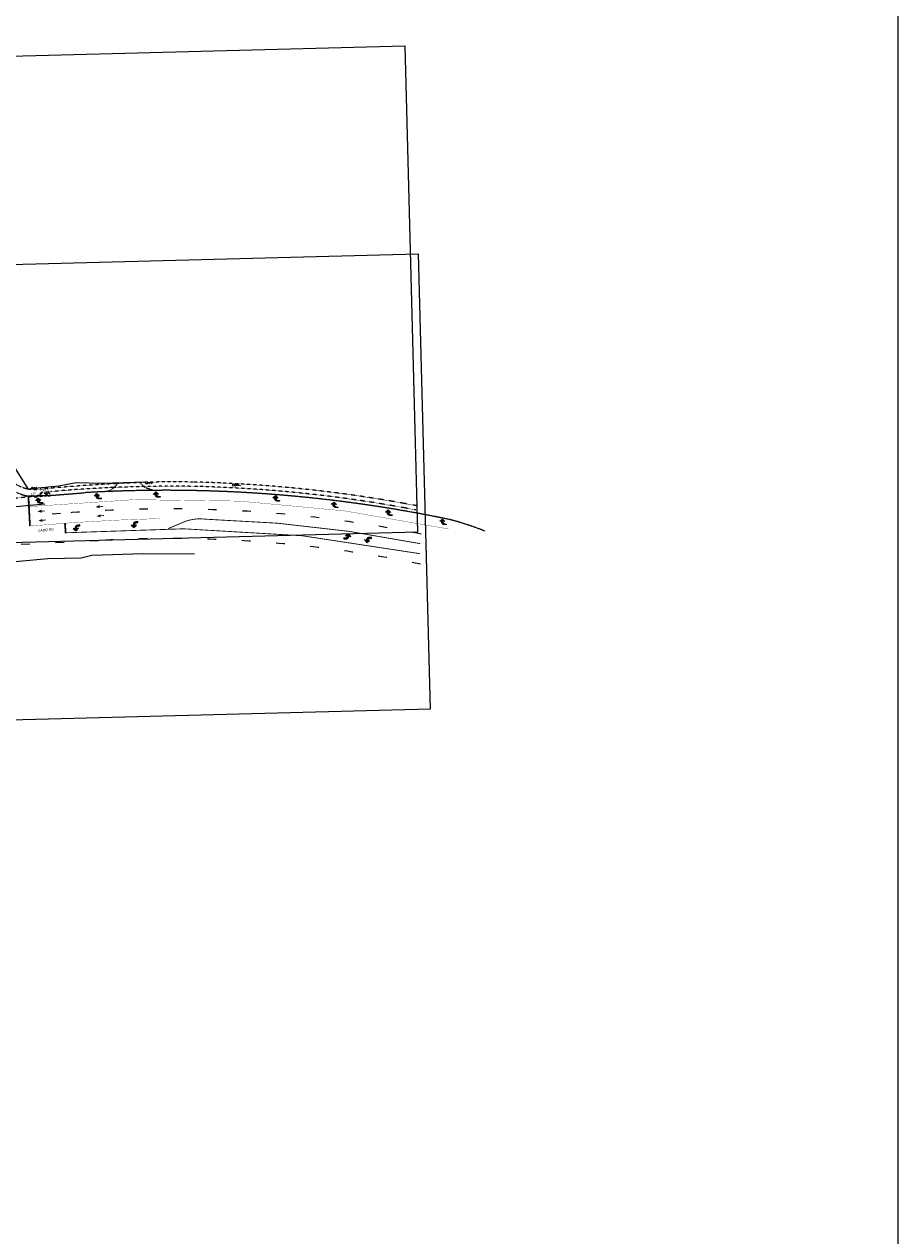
# Model space of a CAD drawing. Header units: feet. Extents: x 2262913 to 2469997, y 259999 to 435293.
# Tile 147 of 147: x 2468980 to 2469997, y 262498 to 263909. Entities that reach past the tile are written whole.
import ezdxf
from ezdxf.enums import TextEntityAlignment as Align

# ---------------------------------------------------------------- set-up
doc = ezdxf.new("R2010")
doc.units = ezdxf.units.FT
doc.header["$MEASUREMENT"] = 0
for name, pattern in [('dsolidcl', [0]), ('lane', [40, 10, -30]), ('OhDOT_USTN3', [0.22, 0.165, -0.055]), ('OhDOT_USTN5', [0.11, 0.055, -0.055]), ('rowex', [0]), ('waterex', [0])]:
    doc.linetypes.add(name, pattern=pattern)
doc.layers.add('0_View_Frame_Border', color=7, linetype='Continuous', plot=False)
for name, color, linetype in [('DR_X_Cells', 121, 'Continuous'), ('DR_X_Storm_Sewer', 151, 'OhDOT_USTN5'), ('DR_X_Text', 7, 'Continuous'), ('MT_X_Lane_Line', 7, 'lane'), ('PM_X_Cells_TR', 7, 'Continuous'), ('PM_X_CL_Double_Solid', 2, 'dsolidcl'), ('PM_X_Stop_Line', 7, 'Continuous'), ('PV_X_Driveway', 7, 'OhDOT_USTN5'), ('PV_X_EOP', 7, 'OhDOT_USTN3'), ('PV_X_Walk', 120, 'OhDOT_USTN5'), ('RW_X_Fee_RW', 6, 'rowex'), ('RW_X_Text', 7, 'Continuous'), ('SV_X_Mon_Cells_Found', 7, 'Continuous'), ('UT_X_Water', 133, 'waterex'), ('UT_X_Water_Text', 7, 'Continuous')]:
    doc.layers.add(name, color=color, linetype=linetype)
doc.styles.add('Simplex Normal (0.14)', font='calibri.ttf', dxfattribs={"height": 0.14})
picture_1 = doc.add_image_def('image1.tif', size_in_pixel=(5000, 5000))
picture_2 = doc.add_image_def('image2.jpg', size_in_pixel=(1570, 936))
picture_3 = doc.add_image_def('image3.jpg', size_in_pixel=(1570, 936))

# ---------------------------------------------------------------- blocks, each defined once
blk = doc.blocks.new('GCB-X')
at = {"layer": 'DR_X_Cells', "color": 121, "linetype": 'Continuous'}
for p, q in [((-0.062, 0.037), (-0.037, 0.037)), ((-0.062, 0.012), (-0.062, 0.037)), ((-0.012, 0.037), (0.012, 0.037)), ((0.023, 0.019), (0.007, 0.019)), ((0.007, 0.019), (0.007, -0.02)), ((0.007, 0.001), (0.024, 0.001)), ((0.037, 0.037), (0.062, 0.037)), ((0.062, 0.012), (0.062, 0.037)), ((-0.062, -0.037), (-0.062, -0.012)), ((-0.062, -0.037), (-0.037, -0.037)), ((-0.012, -0.037), (0.012, -0.037)), ((0.007, -0.02), (0.024, -0.02)), ((0.037, -0.037), (0.062, -0.037)), ((0.062, -0.037), (0.062, -0.012))]:
    blk.add_line(p, q, dxfattribs=at)
at = {"layer": 'DR_X_Cells', "color": 121, "linetype": 'Continuous', "extrusion": (0, 0, -1)}
for centre, radius, start, end in [((-0.02, 0.01), 0.00986, 106.9987, 243.1793), ((-0.02, -0.01), 0.0117, 112.0547, 247.9453)]:
    blk.add_arc(centre, radius, start, end, dxfattribs=at)
blk = doc.blocks.new('ODOT STORM CATCH BASIN SQUARE')
blk.add_blockref('GCB-X', (0, 0))
blk = doc.blocks.new('IPF')
at = {"layer": 'SV_X_Mon_Cells_Found', "color": 7, "linetype": 'Continuous', "lineweight": 0, "flags": 128}
for points in [[(0.101, 0.04), (0.118, 0.04)], [(0.11, -0.04), (0.11, 0.04)], [(0.188, -0.04), (0.188, 0.04), (0.214, 0.04), (0.217, 0.039), (0.221, 0.038), (0.223, 0.037), (0.224, 0.036), (0.226, 0.032), (0.228, 0.029), (0.229, 0.024), (0.229, 0.017), (0.229, 0.014), (0.227, 0.01), (0.225, 0.006), (0.223, 0.004), (0.221, 0.003), (0.219, 0.002), (0.214, 0.001), (0.188, 0.001)], [(0.338, 0.04), (0.3, 0.04), (0.3, -0.04)], [(0.3, 0.001), (0.327, 0.001)], [(0.101, -0.04), (0.118, -0.04)], [(0.157, -0.029), (0.16, -0.029), (0.162, -0.031), (0.164, -0.033), (0.164, -0.036), (0.162, -0.039), (0.16, -0.04), (0.157, -0.04), (0.156, -0.039), (0.154, -0.036), (0.154, -0.033), (0.156, -0.031), (0.157, -0.029)], [(0.27, -0.029), (0.273, -0.029), (0.274, -0.031), (0.276, -0.033), (0.276, -0.036), (0.274, -0.039), (0.273, -0.04), (0.27, -0.04), (0.268, -0.039), (0.267, -0.036), (0.267, -0.033), (0.268, -0.031), (0.27, -0.029)], [(0.377, -0.029), (0.38, -0.029), (0.382, -0.031), (0.383, -0.033), (0.383, -0.036), (0.382, -0.039), (0.38, -0.04), (0.377, -0.04), (0.376, -0.039), (0.374, -0.036), (0.374, -0.033), (0.376, -0.031), (0.377, -0.029)]]:
    blk.add_lwpolyline(points, dxfattribs=at)
at = {"layer": 'SV_X_Mon_Cells_Found', "color": 7, "linetype": 'Continuous', "lineweight": 0}
blk.add_circle((0, 0), 0.06, dxfattribs=at)
blk = doc.blocks.new('IPIPE')
at = {"layer": 'SV_X_Mon_Cells_Found', "color": 7, "linetype": 'Continuous', "lineweight": 0, "flags": 128}
for points in [[(0.1, -0.04), (0.1, 0.04), (0.126, 0.04), (0.129, 0.039), (0.133, 0.038), (0.135, 0.037), (0.136, 0.036), (0.138, 0.032), (0.14, 0.029), (0.141, 0.024), (0.141, 0.017), (0.141, 0.014), (0.14, 0.01), (0.137, 0.006), (0.135, 0.004), (0.133, 0.003), (0.131, 0.002), (0.126, 0.001), (0.1, 0.001)], [(0.25, 0.04), (0.212, 0.04), (0.212, -0.04)], [(0.212, 0.001), (0.239, 0.001)], [(0.182, -0.029), (0.185, -0.029), (0.186, -0.031), (0.188, -0.033), (0.188, -0.036), (0.186, -0.039), (0.185, -0.04), (0.182, -0.04), (0.18, -0.039), (0.179, -0.036), (0.179, -0.033), (0.18, -0.031), (0.182, -0.029)], [(0.289, -0.029), (0.292, -0.029), (0.294, -0.031), (0.296, -0.033), (0.296, -0.036), (0.294, -0.039), (0.292, -0.04), (0.289, -0.04), (0.288, -0.039), (0.286, -0.036), (0.286, -0.033), (0.288, -0.031), (0.289, -0.029)]]:
    blk.add_lwpolyline(points, dxfattribs=at)
at = {"layer": 'SV_X_Mon_Cells_Found', "color": 7, "linetype": 'Continuous', "lineweight": 0}
for radius in [0.06, 0.0247]:
    blk.add_circle((0, 0), radius, dxfattribs=at)
blk = doc.blocks.new('PMTHRP')
at = {"linetype": 'Continuous'}
blk.add_hatch(color=256, dxfattribs=at).paths.add_polyline_path([(6.1, 3.8), (6.4, 5.2), (2.1, 5.2), (2.1, 6.1), (6.4, 6.1), (6.1, 7.5), (11.1, 5.7)])

msp = doc.modelspace()

# ---------------------------------------------------------------- hatches: boundary and pattern name
at = {"layer": 'PM_X_Cells_TR'}
h = msp.add_hatch(color=256, dxfattribs=at)
h.dxf.hatch_style = 1
edge = h.paths.add_edge_path()
edge.add_line((2469069.7, 263356.1), (2469067.3, 263356))
edge.add_arc((2469067.2, 263359.3), 3.28, 180.7479, 271.6391, ccw=False)
edge.add_line((2469063.9, 263359.2), (2469063.9, 263359.9))
edge.add_line((2469063.9, 263359.9), (2469061.6, 263359.2))
edge.add_line((2469061.6, 263359.2), (2469064.6, 263362.3))
edge.add_line((2469064.6, 263362.3), (2469067.7, 263359.7))
edge.add_line((2469067.7, 263359.7), (2469065.5, 263359.9))
edge.add_line((2469065.5, 263359.9), (2469065.5, 263359.2))
edge.add_arc((2469067.8, 263359.3), 2.3, 181.6441, 271.6441)
edge.add_line((2469067.8, 263357), (2469069.7, 263357.1))
edge.add_line((2469069.7, 263357.1), (2469069.7, 263356.1))
h = msp.add_hatch(color=256, dxfattribs=at)
h.dxf.hatch_style = 1
edge = h.paths.add_edge_path()
edge.add_line((2469138.3, 263357.9), (2469135.8, 263357.9))
edge.add_arc((2469135.8, 263361.2), 3.28, 178.9509, 269.8421, ccw=False)
edge.add_line((2469132.5, 263361.2), (2469132.5, 263361.9))
edge.add_line((2469132.5, 263361.9), (2469130.3, 263361.2))
edge.add_line((2469130.3, 263361.2), (2469133.3, 263364.2))
edge.add_line((2469133.3, 263364.2), (2469136.4, 263361.5))
edge.add_line((2469136.4, 263361.5), (2469134.1, 263361.9))
edge.add_line((2469134.1, 263361.9), (2469134.1, 263361.2))
edge.add_arc((2469136.4, 263361.2), 2.3, 179.8471, 269.8471)
edge.add_line((2469136.4, 263358.9), (2469138.3, 263358.9))
edge.add_line((2469138.3, 263358.9), (2469138.3, 263357.9))
h = msp.add_hatch(color=256, dxfattribs=at)
h.dxf.hatch_style = 1
edge = h.paths.add_edge_path()
edge.add_line((2469277, 263353), (2469274.6, 263353.2))
edge.add_arc((2469274.9, 263356.5), 3.28, 173.7058, 264.597, ccw=False)
edge.add_line((2469271.6, 263356.9), (2469271.7, 263357.5))
edge.add_line((2469271.7, 263357.5), (2469269.4, 263357.1))
edge.add_line((2469269.4, 263357.1), (2469272.7, 263359.8))
edge.add_line((2469272.7, 263359.8), (2469275.5, 263356.8))
edge.add_line((2469275.5, 263356.8), (2469273.3, 263357.4))
edge.add_line((2469273.3, 263357.4), (2469273.2, 263356.7))
edge.add_arc((2469275.5, 263356.5), 2.3, 174.602, 264.602)
edge.add_line((2469275.3, 263354.2), (2469277.1, 263354))
edge.add_line((2469277.1, 263354), (2469277, 263353))
h = msp.add_hatch(color=256, dxfattribs=at)
h.dxf.hatch_style = 1
edge = h.paths.add_edge_path()
edge.add_line((2469001.6, 263351), (2468999.1, 263350.8))
edge.add_arc((2468998.9, 263354.1), 3.28, 183.0543, 273.9455, ccw=False)
edge.add_line((2468995.6, 263353.9), (2468995.6, 263354.5))
edge.add_line((2468995.6, 263354.5), (2468993.4, 263353.7))
edge.add_line((2468993.4, 263353.7), (2468996.2, 263356.9))
edge.add_line((2468996.2, 263356.9), (2468999.4, 263354.5))
edge.add_line((2468999.4, 263354.5), (2468997.2, 263354.7))
edge.add_line((2468997.2, 263354.7), (2468997.2, 263354))
edge.add_arc((2468999.5, 263354.1), 2.3, 183.9505, 273.9505)
edge.add_line((2468999.7, 263351.8), (2469001.5, 263352))
edge.add_line((2469001.5, 263352), (2469001.6, 263351))
h = msp.add_hatch(color=256, dxfattribs=at)
h.dxf.hatch_style = 1
edge = h.paths.add_edge_path()
edge.add_line((2469345.1, 263345.6), (2469342.6, 263345.8))
edge.add_arc((2469343, 263349.1), 3.28, 172.9685, 263.8597, ccw=False)
edge.add_line((2469339.7, 263349.5), (2469339.8, 263350.1))
edge.add_line((2469339.8, 263350.1), (2469337.5, 263349.7))
edge.add_line((2469337.5, 263349.7), (2469340.8, 263352.4))
edge.add_line((2469340.8, 263352.4), (2469343.6, 263349.4))
edge.add_line((2469343.6, 263349.4), (2469341.4, 263350))
edge.add_line((2469341.4, 263350), (2469341.3, 263349.3))
edge.add_arc((2469343.6, 263349), 2.3, 173.8647, 263.8647)
edge.add_line((2469343.4, 263346.7), (2469345.2, 263346.5))
edge.add_line((2469345.2, 263346.5), (2469345.1, 263345.6))
h = msp.add_hatch(color=256, dxfattribs=at)
h.dxf.hatch_style = 1
edge = h.paths.add_edge_path()
edge.add_line((2469112.3, 263329.5), (2469109.8, 263329.2))
edge.add_arc((2469110.1, 263326), 3.28, 95.494, 186.3852)
edge.add_line((2469106.9, 263325.6), (2469106.9, 263324.9))
edge.add_line((2469106.9, 263324.9), (2469104.6, 263325.4))
edge.add_line((2469104.6, 263325.4), (2469107.9, 263322.7))
edge.add_line((2469107.9, 263322.7), (2469110.7, 263325.6))
edge.add_line((2469110.7, 263325.6), (2469108.5, 263325.1))
edge.add_line((2469108.5, 263325.1), (2469108.5, 263325.8))
edge.add_arc((2469110.7, 263326), 2.3, 95.4889, 185.4889, ccw=False)
edge.add_line((2469110.5, 263328.3), (2469112.4, 263328.5))
edge.add_line((2469112.4, 263328.5), (2469112.3, 263329.5))
h = msp.add_hatch(color=256, dxfattribs=at)
h.dxf.hatch_style = 1
edge = h.paths.add_edge_path()
edge.add_line((2469408.3, 263336.4), (2469405.9, 263336.7))
edge.add_arc((2469406.2, 263340), 3.28, 173.2841, 264.1752, ccw=False)
edge.add_line((2469402.9, 263340.3), (2469403, 263341))
edge.add_line((2469403, 263341), (2469400.7, 263340.6))
edge.add_line((2469400.7, 263340.6), (2469404, 263343.2))
edge.add_line((2469404, 263343.2), (2469406.8, 263340.3))
edge.add_line((2469406.8, 263340.3), (2469404.6, 263340.8))
edge.add_line((2469404.6, 263340.8), (2469404.5, 263340.1))
edge.add_arc((2469406.8, 263339.9), 2.3, 174.1803, 264.1803)
edge.add_line((2469406.6, 263337.6), (2469408.4, 263337.4))
edge.add_line((2469408.4, 263337.4), (2469408.3, 263336.4))
h = msp.add_hatch(color=256, dxfattribs=at)
h.dxf.hatch_style = 1
edge = h.paths.add_edge_path()
edge.add_line((2469471.5, 263325.7), (2469469.1, 263326))
edge.add_arc((2469469.4, 263329.2), 3.28, 173.139, 264.0302, ccw=False)
edge.add_line((2469466.2, 263329.6), (2469466.2, 263330.3))
edge.add_line((2469466.2, 263330.3), (2469463.9, 263329.9))
edge.add_line((2469463.9, 263329.9), (2469467.3, 263332.5))
edge.add_line((2469467.3, 263332.5), (2469470, 263329.5))
edge.add_line((2469470, 263329.5), (2469467.8, 263330.1))
edge.add_line((2469467.8, 263330.1), (2469467.7, 263329.4))
edge.add_arc((2469470, 263329.2), 2.3, 174.0353, 264.0353)
edge.add_line((2469469.8, 263326.9), (2469471.6, 263326.7))
edge.add_line((2469471.6, 263326.7), (2469471.5, 263325.7))
h = msp.add_hatch(color=256, dxfattribs=at)
h.dxf.hatch_style = 1
edge = h.paths.add_edge_path()
edge.add_line((2469044.6, 263325.8), (2469042.2, 263325.5))
edge.add_arc((2469042.5, 263322.2), 3.28, 95.9834, 186.8745)
edge.add_line((2469039.3, 263321.8), (2469039.3, 263321.2))
edge.add_line((2469039.3, 263321.2), (2469037, 263321.6))
edge.add_line((2469037, 263321.6), (2469040.4, 263318.9))
edge.add_line((2469040.4, 263318.9), (2469043.1, 263321.9))
edge.add_line((2469043.1, 263321.9), (2469040.9, 263321.3))
edge.add_line((2469040.9, 263321.3), (2469040.8, 263322))
edge.add_arc((2469043.1, 263322.3), 2.3, 95.9783, 185.9783, ccw=False)
edge.add_line((2469042.9, 263324.6), (2469044.7, 263324.8))
edge.add_line((2469044.7, 263324.8), (2469044.6, 263325.8))
h = msp.add_hatch(color=256, dxfattribs=at)
h.dxf.hatch_style = 1
edge = h.paths.add_edge_path()
edge.add_line((2469352.1, 263309.6), (2469354.5, 263309.4))
edge.add_arc((2469354.9, 263312.6), 3.28, 264.0212, 354.9124)
edge.add_line((2469358.1, 263312.3), (2469358.2, 263313))
edge.add_line((2469358.2, 263313), (2469360.4, 263312.1))
edge.add_line((2469360.4, 263312.1), (2469357.7, 263315.4))
edge.add_line((2469357.7, 263315.4), (2469354.3, 263313.1))
edge.add_line((2469354.3, 263313.1), (2469356.6, 263313.2))
edge.add_line((2469356.6, 263313.2), (2469356.5, 263312.5))
edge.add_arc((2469354.3, 263312.7), 2.3, 264.0161, 354.0161, ccw=False)
edge.add_line((2469354, 263310.4), (2469352.2, 263310.6))
edge.add_line((2469352.2, 263310.6), (2469352.1, 263309.6))
h = msp.add_hatch(color=256, dxfattribs=at)
h.dxf.hatch_style = 1
edge = h.paths.add_edge_path()
edge.add_line((2469384.6, 263310.9), (2469382.2, 263311.2))
edge.add_arc((2469381.8, 263307.9), 3.28, 83.6526, 174.5437)
edge.add_line((2469378.5, 263308.2), (2469378.5, 263307.5))
edge.add_line((2469378.5, 263307.5), (2469376.3, 263308.5))
edge.add_line((2469376.3, 263308.5), (2469379, 263305.1))
edge.add_line((2469379, 263305.1), (2469382.3, 263307.5))
edge.add_line((2469382.3, 263307.5), (2469380.1, 263307.4))
edge.add_line((2469380.1, 263307.4), (2469380.1, 263308.1))
edge.add_arc((2469382.4, 263307.8), 2.3, 83.6475, 173.6475, ccw=False)
edge.add_line((2469382.7, 263310.1), (2469384.5, 263309.9))
edge.add_line((2469384.5, 263309.9), (2469384.6, 263310.9))

# ---------------------------------------------------------------- linework, layer by layer
at = {"layer": 'DR_X_Storm_Sewer', "flags": 128}
msp.add_lwpolyline([(2468858.6, 263342.7), (2468998.7, 263360.6)], dxfattribs=at)
at = {"layer": 'MT_X_Lane_Line'}
for points in [[(2469442.1, 263315, 0.071149), (2469022.3, 263339), (2468986, 263336.4)], [(2468976.5, 263303.1), (2469075, 263308.1, -0.063021), (2469441.5, 263280.1)]]:
    msp.add_lwpolyline(points, format="xyb", dxfattribs=at)
at = {"layer": 'PM_X_Cells_TR'}
for points in [[(2469069.7, 263356.1), (2469067.3, 263356, -0.418777), (2469063.9, 263359.2), (2469063.9, 263359.9), (2469061.6, 263359.2), (2469064.6, 263362.3), (2469067.7, 263359.7), (2469065.5, 263359.9), (2469065.5, 263359.2, 0.414214), (2469067.8, 263357), (2469069.7, 263357.1), (2469069.7, 263356.1)], [(2469138.3, 263357.9), (2469135.8, 263357.9, -0.418777), (2469132.5, 263361.2), (2469132.5, 263361.9), (2469130.3, 263361.2), (2469133.3, 263364.2), (2469136.4, 263361.5), (2469134.1, 263361.9), (2469134.1, 263361.2, 0.414214), (2469136.4, 263358.9), (2469138.3, 263358.9), (2469138.3, 263357.9)], [(2469277, 263353), (2469274.6, 263353.2, -0.418777), (2469271.6, 263356.9), (2469271.7, 263357.5), (2469269.4, 263357.1), (2469272.7, 263359.8), (2469275.5, 263356.8), (2469273.3, 263357.4), (2469273.2, 263356.7, 0.414214), (2469275.3, 263354.2), (2469277.1, 263354), (2469277, 263353)], [(2469001.6, 263351), (2468999.1, 263350.8, -0.418777), (2468995.6, 263353.9), (2468995.6, 263354.5), (2468993.4, 263353.7), (2468996.2, 263356.9), (2468999.4, 263354.5), (2468997.2, 263354.7), (2468997.2, 263354, 0.414214), (2468999.7, 263351.8), (2469001.5, 263352), (2469001.6, 263351)], [(2469345.1, 263345.6), (2469342.6, 263345.8, -0.418777), (2469339.7, 263349.5), (2469339.8, 263350.1), (2469337.5, 263349.7), (2469340.8, 263352.4), (2469343.6, 263349.4), (2469341.4, 263350), (2469341.3, 263349.3, 0.414214), (2469343.4, 263346.7), (2469345.2, 263346.5), (2469345.1, 263345.6)], [(2469112.3, 263329.5), (2469109.8, 263329.2, 0.418777), (2469106.9, 263325.6), (2469106.9, 263324.9), (2469104.6, 263325.4), (2469107.9, 263322.7), (2469110.7, 263325.6), (2469108.5, 263325.1), (2469108.5, 263325.8, -0.414214), (2469110.5, 263328.3), (2469112.4, 263328.5), (2469112.3, 263329.5)], [(2469408.3, 263336.4), (2469405.9, 263336.7, -0.418777), (2469402.9, 263340.3), (2469403, 263341), (2469400.7, 263340.6), (2469404, 263343.2), (2469406.8, 263340.3), (2469404.6, 263340.8), (2469404.5, 263340.1, 0.414214), (2469406.6, 263337.6), (2469408.4, 263337.4), (2469408.3, 263336.4)], [(2469471.5, 263325.7), (2469469.1, 263326, -0.418777), (2469466.2, 263329.6), (2469466.2, 263330.3), (2469463.9, 263329.9), (2469467.3, 263332.5), (2469470, 263329.5), (2469467.8, 263330.1), (2469467.7, 263329.4, 0.414214), (2469469.8, 263326.9), (2469471.6, 263326.7), (2469471.5, 263325.7)], [(2469044.6, 263325.8), (2469042.2, 263325.5, 0.418777), (2469039.3, 263321.8), (2469039.3, 263321.2), (2469037, 263321.6), (2469040.4, 263318.9), (2469043.1, 263321.9), (2469040.9, 263321.3), (2469040.8, 263322, -0.414214), (2469042.9, 263324.6), (2469044.7, 263324.8), (2469044.6, 263325.8)], [(2469352.1, 263309.6), (2469354.5, 263309.4, 0.418777), (2469358.1, 263312.3), (2469358.2, 263313), (2469360.4, 263312.1), (2469357.7, 263315.4), (2469354.3, 263313.1), (2469356.6, 263313.2), (2469356.5, 263312.5, -0.414214), (2469354, 263310.4), (2469352.2, 263310.6), (2469352.1, 263309.6)], [(2469384.6, 263310.9), (2469382.2, 263311.2, 0.418777), (2469378.5, 263308.2), (2469378.5, 263307.5), (2469376.3, 263308.5), (2469379, 263305.1), (2469382.3, 263307.5), (2469380.1, 263307.4), (2469380.1, 263308.1, -0.414214), (2469382.7, 263310.1), (2469384.5, 263309.9), (2469384.6, 263310.9)]]:
    msp.add_lwpolyline(points, format="xyb", dxfattribs=at)
at = {"layer": 'PM_X_CL_Double_Solid', "const_width": 1}
for points in [[(2469147.3, 263321.3), (2469168, 263330, -0.11659), (2469190.7, 263332.4, -0.043206), (2469441.1, 263303.9)], [(2469027.1, 263316.5, -0.069452), (2469440.8, 263292.2)]]:
    msp.add_lwpolyline(points, format="xyb", dxfattribs=at)
at = {"layer": 'PM_X_Stop_Line', "const_width": 2}
for points in [[(2468984.8, 263358.8), (2468986.6, 263324.3)], [(2469027.3, 263327.7), (2469028.2, 263316.6)]]:
    msp.add_lwpolyline(points, dxfattribs=at)
at = {"layer": 'PM_X_Stop_Line', "const_width": 0.33}
for points in [[(2468984.9, 263347, -0.079635), (2469474.5, 263320.9)], [(2468985.7, 263324.3, -0.016174), (2469137.6, 263333.1)]]:
    msp.add_lwpolyline(points, format="xyb", dxfattribs=at)
at = {"layer": 'PV_X_Driveway'}
msp.add_lwpolyline([(2469074.8, 263364.5, 0.21193), (2469088.9, 263374.5), (2469115.1, 263375.3, 0.158402), (2469121.2, 263369.2), (2469130.8, 263366)], format="xyb", dxfattribs=at)
at = {"layer": 'PV_X_EOP'}
msp.add_lwpolyline([(2468984.8, 263359.5), (2469011.8, 263360.2), (2469049.9, 263363.2, -0.066275), (2469476.2, 263331.8, -0.028907), (2469516.3, 263318.6)], format="xyb", dxfattribs=at)
at = {"layer": 'PV_X_Walk'}
for points in [[(2468942.6, 263406.4, 0.432014), (2468998.8, 263358.9), (2468998.8, 263363.5), (2469011.8, 263364.5, -0.014059), (2469084.6, 263369.3, -0.013764), (2469176.5, 263370.6, -0.041952), (2469436.1, 263343.1)], [(2468950.2, 263405.2, 0.424481), (2468998.5, 263367.3, -0.011709), (2469088.5, 263373.9, -0.020259), (2469176.6, 263375.6, -0.041955), (2469437.1, 263348, -0.041955)]]:
    msp.add_lwpolyline(points, format="xyb", dxfattribs=at)
at = {"layer": 'RW_X_Fee_RW', "flags": 128}
for points in [[(2468928, 263702), (2468955.6, 263413.3), (2468984.3, 263367.9), (2469020.1, 263371.3), (2469040.6, 263375), (2469070.4, 263374.4), (2469120.8, 263375.8)], [(2467513.4, 263425.1), (2467549.2, 263430.7), (2467713.5, 263440.1), (2467713.5, 263450.1), (2467798.1, 263464.7), (2467955.9, 263478.7), (2468109.1, 263475.2), (2468271.6, 263471.5), (2468270.8, 263433.2), (2468323.3, 263435.7), (2468418.6, 263353.8), (2468511.4, 263303.8), (2468624.8, 263249), (2468705.3, 263255), (2468705.5, 263265.3), (2468745.5, 263264.7), (2468825.5, 263263.6), (2468825.6, 263269.7), (2468876.7, 263274.5), (2468877.3, 263267.1), (2468892.6, 263268.4), (2468892, 263275.9), (2468939.4, 263280.3), (2469007.6, 263286.7), (2469046.4, 263287.2), (2469058.7, 263290.5), (2469118.5, 263292.5), (2469178.3, 263292.1)]]:
    msp.add_lwpolyline(points, dxfattribs=at)
at = {"layer": 'UT_X_Water', "flags": 128}
msp.add_lwpolyline([(2468579, 263402.1), (2468603.6, 263390.4, 0.135318), (2468888.9, 263339.6), (2469004, 263350.3)], format="xyb", dxfattribs=at)

# ---------------------------------------------------------------- block references
at = {"layer": 'DR_X_Cells', "xscale": 90.00000000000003, "yscale": 45, "zscale": 20, "rotation": 3.910739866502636}
msp.add_blockref('ODOT STORM CATCH BASIN SQUARE', (2469004.3, 263361), dxfattribs=at)
at = {"layer": 'PM_X_Cells_TR'}
for p, rotation in [((2469005.9, 263347.8), 184.370207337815), ((2469073.6, 263353.1), 184.370207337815), ((2469006.8, 263337.3), 185.6270986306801), ((2469074.5, 263342.6), 185.6270986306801)]:
    msp.add_blockref('PMTHRP', p, dxfattribs=dict(at, rotation=rotation))
at = {"layer": 'SV_X_Mon_Cells_Found', "xscale": 20, "yscale": 20, "zscale": 20}
for name, p in [('IPF', (2469122.5, 263374.6)), ('IPF', (2469223.6, 263372.1)), ('IPIPE', (2468989.5, 263368.5))]:
    msp.add_blockref(name, p, dxfattribs=at)

# ---------------------------------------------------------------- texts
at = {"layer": 'DR_X_Text', "insert": (2468990.5, 263361.8), "char_height": 2.8, "attachment_point": 5, "rotation": 7.2676, "style": 'Simplex Normal (0.14)'}
msp.add_mtext('12"', dxfattribs=at)
at = {"layer": 'DR_X_Text', "insert": (2469003.6, 263365.7), "char_height": 2.8, "attachment_point": 5, "style": 'Simplex Normal (0.14)'}
msp.add_mtext('CB13', dxfattribs=at)
at = {"layer": 'RW_X_Text', "style": 'Simplex Normal (0.14)'}
msp.add_text('CADIZ RD', height=3, rotation=5.3165, dxfattribs=at).set_placement((2469005.2, 263319.8), align=Align.MIDDLE_CENTER)
at = {"layer": 'UT_X_Water_Text', "insert": (2468985.2, 263351), "char_height": 2.8, "attachment_point": 5, "rotation": 5.3165, "style": 'Simplex Normal (0.14)'}
msp.add_mtext('?"', dxfattribs=at)

# ---------------------------------------------------------------- pictures from other files: only their frames are drawn
at = {"layer": '0_View_Frame_Border', "transparency": 33554687}
image = msp.add_image(picture_1, insert=(2465000.2, 259999), size_in_units=(4997.2, 4997.2), dxfattribs=dict(at, brightness=68, contrast=48))
image.dxf.flags = 6
at = {"layer": '0_View_Frame_Border'}
image = msp.add_image(picture_3, insert=(2468487.6, 263292.4), size_in_units=(950.9, 566.9), rotation=1.5, dxfattribs=at)
image.dxf.flags = 6
image = msp.add_image(picture_2, insert=(2468562.9, 263087.9, -1249), size_in_units=(890, 530.6), rotation=1.5, dxfattribs=at)
image.dxf.flags = 6

doc.saveas('drawing.dxf')
